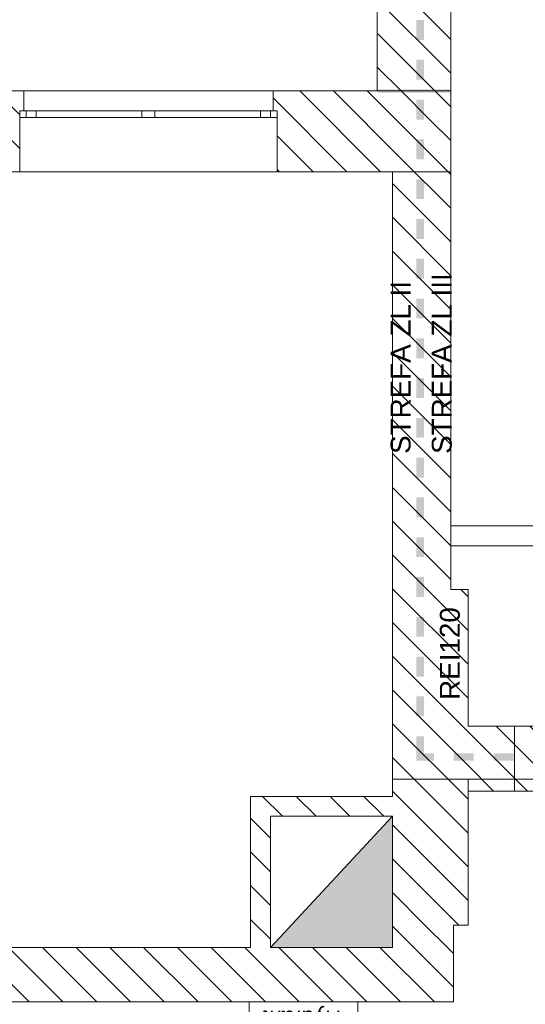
# Model space of a CAD drawing. Header units: millimetres. Extents: x -146116 to 602001, y -318793 to 100489.
# Tile 78 of 100: x 318664 to 322476, y -8807 to -1383. Entities that reach past the tile are written whole.
import ezdxf
from ezdxf.enums import TextEntityAlignment as Align

# ---------------------------------------------------------------- set-up
doc = ezdxf.new("R2010")
doc.units = ezdxf.units.MM
doc.header["$LTSCALE"] = 0.1
doc.header["$MEASUREMENT"] = 0
doc.set_wipeout_variables(frame=1)
doc.linetypes.add('eks Rzut parteru$0$Wipeout_Contour', pattern=[1000, 0, -1000])
for name, color, linetype, lineweight in [('eks Rzut parteru$0$2D - Ogólne_Nr_pióra__38', 8, 'Continuous', 13), ('eks Rzut parteru$0$Nowe_320-W Umeblowanie_Nr_pióra__6', 8, 'Continuous', 13), ('eks Rzut parteru$0$Nowe_830-G Teksty Etykiety_Nr_pióra__38', 8, 'Continuous', 13), ('eks Rzut parteru$0$Nowe_Konstrukcja - Ściany zew_Nr_pióra__6', 8, 'Continuous', 13), ('eks Rzut parteru$0$poziom_1 (1)_4_2D - Ogólne_Nr_pióra__81_Nr_pióra__4', 8, 'Continuous', 18), ('eks Rzut parteru$0$poziom_1 (1)_4_Konstrukcja - Stropy_Nr_pióra__81_Nr_pióra__4', 8, 'Continuous', 18), ('eks Rzut parteru$0$poziom_1 (1)_4_Konstrukcja - Ściany zew_Nr_pióra__107_Nr_pióra__10', 8, 'Continuous', 18), ('eks Rzut parteru$0$poziom_1 (1)_4_Konstrukcja - Ściany zew_Nr_pióra__27_Nr_pióra__7', 8, 'Continuous', 18), ('eks Rzut parteru$0$poziom_1 (1)_4_Okna ArchiCADa_Nr_pióra__101_Nr_pióra__252', 8, 'Continuous', 18), ('eks Rzut parteru$0$poziom_1 (1)_4_Okna ArchiCADa_Nr_pióra__27_Nr_pióra__7', 8, 'Continuous', 18), ('eks Rzut parteru$0$poziom_1 (1)_4_Okna ArchiCADa_Nr_pióra__81_Nr_pióra__4', 8, 'Continuous', 18)]:
    doc.layers.add(name, color=color, linetype=linetype, lineweight=lineweight)
for name, color, linetype in [('eks Rzut parteru$0$Nowe_Konstrukcja - Ściany zew', 8, 'Continuous'), ('eks Rzut parteru$0$poziom_1 (1)_4_2D - Ogólne_Nr_pióra__1', 8, 'Continuous'), ('eks Rzut parteru$0$poziom_1 (1)_4_2D - Ogólne_Nr_pióra__19', 8, 'Continuous'), ('REWIZJA_1', 6, 'Continuous')]:
    doc.layers.add(name, color=color, linetype=linetype)
doc.styles.add('eks Rzut parteru$0$GENERATED_STYLE_1', font='arial.ttf')
doc.styles.add('eks Rzut parteru$0$GENERATED_STYLE_5', font='arial.ttf')
pattern_1 = [(135, (247210.2, -28905.45), (127.2792, 127.2792), [])]

# ---------------------------------------------------------------- blocks, each defined once
blk = doc.blocks.new('*X101')
at = {"layer": 'eks Rzut parteru$0$2D - Ogólne_Nr_pióra__38', "linetype": 'Continuous', "lineweight": 13}
for points in [[(74460.4, -4129.9), (74460.4, -4185.6), (74549.8, -4185.6), (74549.8, -4129.9)], [(74849.8, -4129.9), (74699.8, -4129.9), (74699.8, -4185.6), (74849.8, -4185.6)], [(75149.8, -4129.9), (74999.8, -4129.9), (74999.8, -4185.6), (75149.8, -4185.6)], [(75449.8, -4129.9), (75299.8, -4129.9), (75299.8, -4185.6), (75449.8, -4185.6)], [(75749.8, -4129.9), (75599.8, -4129.9), (75599.8, -4185.6), (75749.8, -4185.6)], [(76049.8, -4129.9), (75899.8, -4129.9), (75899.8, -4185.6), (76049.8, -4185.6)], [(76349.8, -4129.9), (76199.8, -4129.9), (76199.8, -4185.6), (76349.8, -4185.6)], [(76649.8, -4129.9), (76499.8, -4129.9), (76499.8, -4185.6), (76649.8, -4185.6)], [(76949.8, -4129.9), (76799.8, -4129.9), (76799.8, -4185.6), (76949.8, -4185.6)], [(77249.8, -4129.9), (77099.8, -4129.9), (77099.8, -4185.6), (77249.8, -4185.6)], [(77549.8, -4129.9), (77399.8, -4129.9), (77399.8, -4185.6), (77549.8, -4185.6)], [(77849.8, -4129.9), (77699.8, -4129.9), (77699.8, -4185.6), (77849.8, -4185.6)], [(78149.8, -4129.9), (77999.8, -4129.9), (77999.8, -4185.6), (78149.8, -4185.6)], [(78449.8, -4129.9), (78299.8, -4129.9), (78299.8, -4185.6), (78449.8, -4185.6)], [(78749.8, -4129.9), (78599.8, -4129.9), (78599.8, -4185.6), (78749.8, -4185.6)], [(79049.8, -4129.9), (78899.8, -4129.9), (78899.8, -4185.6), (79049.8, -4185.6)], [(79349.8, -4129.9), (79199.8, -4129.9), (79199.8, -4185.6), (79349.8, -4185.6)], [(79649.8, -4129.9), (79499.8, -4129.9), (79499.8, -4185.6), (79649.8, -4185.6)], [(79949.8, -4129.9), (79799.8, -4129.9), (79799.8, -4185.6), (79949.8, -4185.6)], [(80249.8, -4129.9), (80099.8, -4129.9), (80099.8, -4185.6), (80249.8, -4185.6)], [(80549.8, -4129.9), (80399.8, -4129.9), (80399.8, -4185.6), (80549.8, -4185.6)], [(80849.8, -4129.9), (80699.8, -4129.9), (80699.8, -4185.6), (80849.8, -4185.6)]]:
    blk.add_hatch(color=30, dxfattribs=at).paths.add_polyline_path(points)
blk = doc.blocks.new('*X100')
at = {"layer": 'eks Rzut parteru$0$2D - Ogólne_Nr_pióra__38', "linetype": 'Continuous', "lineweight": 13}
for points in [[(80850, 746), (80828.5, 746), (80828.5, 596), (80850, 596)], [(80850, 746), (80850, 595.9), (80884.2, 595.9), (80884.2, 746)], [(80850, 446), (80828.5, 446), (80828.5, 296), (80850, 296)], [(80850, 445.9), (80850, 296), (80884.2, 296), (80884.2, 445.9)], [(80850, 146), (80828.5, 146), (80828.5, -4), (80850, -4)], [(80850, 146), (80850, -4), (80884.2, -4), (80884.2, 146)], [(80850, -154), (80828.5, -154), (80828.5, -304), (80850, -304)], [(80850, -154.1), (80850, -304.1), (80884.2, -304.1), (80884.2, -154.1)], [(80850, -454), (80828.5, -454), (80828.5, -604), (80850, -604)], [(80850, -454), (80850, -604), (80884.2, -604), (80884.2, -454)], [(80850, -754), (80828.5, -754), (80828.5, -904), (80850, -904)], [(80850, -754), (80850, -904.1), (80884.2, -904.1), (80884.2, -754)], [(80850, -1054), (80828.5, -1054), (80828.5, -1204), (80850, -1204)], [(80850, -1054.1), (80850, -1204), (80884.2, -1204), (80884.2, -1054.1)], [(80850, -1354), (80828.5, -1354), (80828.5, -1504), (80850, -1504)], [(80850, -1354), (80850, -1504), (80884.2, -1504), (80884.2, -1354)], [(80850, -1654), (80828.5, -1654), (80828.5, -1804), (80850, -1804)], [(80850, -1654.1), (80850, -1804.1), (80884.2, -1804.1), (80884.2, -1654.1)], [(80850.1, -1954), (80828.5, -1954), (80828.5, -2104), (80850.1, -2104)], [(80850.1, -1954), (80850.1, -2104), (80884.2, -2104), (80884.2, -1954)], [(80850.1, -2254), (80828.5, -2254), (80828.5, -2404), (80850.1, -2404)], [(80850.1, -2254), (80850.1, -2404.1), (80884.2, -2404.1), (80884.2, -2254)], [(80850.1, -2554), (80828.5, -2554), (80828.5, -2704), (80850.1, -2704)], [(80850.1, -2554.1), (80850.1, -2704), (80884.2, -2704), (80884.2, -2554.1)], [(80850.1, -2854), (80828.5, -2854), (80828.5, -3004), (80850.1, -3004)], [(80850.1, -2854), (80850.1, -3004.1), (80884.2, -3004.1), (80884.2, -2854)], [(80850.1, -3154), (80828.5, -3154), (80828.5, -3304), (80850.1, -3304)], [(80850.1, -3154.1), (80850.1, -3304.1), (80884.2, -3304.1), (80884.2, -3154.1)], [(80850.1, -3454), (80828.5, -3454), (80828.5, -3604), (80850.1, -3604)], [(80850.1, -3454), (80850.1, -3604), (80884.2, -3604), (80884.2, -3454)], [(80850.1, -3754), (80828.5, -3754), (80828.5, -3904), (80850.1, -3904)], [(80850.1, -3754.1), (80850.1, -3904.1), (80884.2, -3904.1), (80884.2, -3754.1)], [(80850.1, -4054), (80828.5, -4054), (80828.5, -4185.6), (80850.1, -4185.6)], [(80850.1, -4054.1), (80850.1, -4185.6), (80884.2, -4185.6), (80884.2, -4054.1)]]:
    blk.add_hatch(color=30, dxfattribs=at).paths.add_polyline_path(points)
blk = doc.blocks.new('eks Rzut parteru$0$Skrzynka P-Poż 21')
at = {"layer": 'eks Rzut parteru$0$Nowe_320-W Umeblowanie_Nr_pióra__6', "color": 5, "linetype": 'Continuous', "lineweight": 13}
for p, q in [((860, 250), (40, 250)), ((40, 250), (40, 40)), ((860, 40), (860, 250)), ((900, 40), (0, 40)), ((0, 40), (0, 20)), ((0, 20), (900, 20)), ((40, 40), (860, 40)), ((860, 20), (40, 20)), ((40, 20), (40, 0)), ((40, 0), (860, 0)), ((860, 0), (860, 20)), ((900, 20), (900, 40))]:
    blk.add_line(p, q, dxfattribs=at)
at = {"layer": 'eks Rzut parteru$0$Nowe_320-W Umeblowanie_Nr_pióra__6', "color": 5, "linetype": 'Continuous', "lineweight": 13, "style": 'eks Rzut parteru$0$GENERATED_STYLE_1'}
blk.add_attdef('txt', text='', height=120, rotation=180, dxfattribs=at).set_placement((450, 114.6), align=Align.MIDDLE_CENTER)
blk = doc.blocks.new('eks Rzut parteru')
at = {"layer": 'eks Rzut parteru$0$poziom_1 (1)_4_2D - Ogólne_Nr_pióra__1', "linetype": 'Continuous', "lineweight": 0}
blk.add_hatch(color=256, dxfattribs=at).paths.add_polyline_path([(231605.2, -18575.5), (232525.2, -18575.5), (232525.2, -17585.5)])
at = {"layer": 'eks Rzut parteru$0$poziom_1 (1)_4_2D - Ogólne_Nr_pióra__19', "linetype": 'Continuous', "lineweight": 0}
blk.add_hatch(color=256, dxfattribs=at).paths.add_polyline_path([(232961.2, -12129.1), (232961.2, -12102.9), (232413.2, -12102.9), (232413.2, -12129.1)])
at = {"layer": 'eks Rzut parteru$0$poziom_1 (1)_4_Konstrukcja - Ściany zew_Nr_pióra__107_Nr_pióra__10', "linetype": 'Continuous', "lineweight": 18}
h = blk.add_hatch(dxfattribs=at)
h.set_pattern_fill('BLOCZKI_CERAMICZNE_0004', color=256, angle=270, style=0, pattern_type=2)
h.set_pattern_definition(pattern_1)
h.paths.add_polyline_path([(232965.2, -12115.5), (232965.2, -10965.5), (232410.2, -10485.5), (232410.2, -12115.5)])
h = blk.add_hatch(dxfattribs=at)
h.set_pattern_fill('BLOCZKI_CERAMICZNE_0004', color=256, angle=270, style=0, pattern_type=2)
h.set_pattern_definition(pattern_1)
h.paths.add_polyline_path([(229155.2, -12725.5), (229715.2, -12725.5), (229715.2, -12265.5), (229745.2, -12265.5), (229745.2, -12115.5), (229125.2, -12115.5), (229125.2, -12265.5), (229155.2, -12265.5)])
h = blk.add_hatch(dxfattribs=at)
h.set_pattern_fill('BLOCZKI_CERAMICZNE_0004', color=256, angle=270, style=0, pattern_type=2)
h.set_pattern_definition(pattern_1)
h.paths.add_polyline_path([(231655.2, -12725.5), (232525.2, -12725.5), (232965.2, -12115.5), (231625.2, -12115.5), (231625.2, -12265.5), (231655.2, -12265.5)])
h = blk.add_hatch(dxfattribs=at)
h.set_pattern_fill('BLOCZKI_CERAMICZNE_0004', color=256, angle=270, style=0, pattern_type=2)
h.set_pattern_definition(pattern_1)
h.paths.add_polyline_path([(233095.2, -18405.5), (233095.2, -15875.5), (232525.2, -15875.5), (232525.2, -18405.5)])
h = blk.add_hatch(dxfattribs=at)
h.set_pattern_fill('BLOCZKI_CERAMICZNE_0004', color=256, angle=270, style=0, pattern_type=2)
h.set_pattern_definition(pattern_1)
h.paths.add_polyline_path([(233095.2, -17395.5), (233445.2, -17395.5), (233445.2, -16905.5), (233095.2, -16905.5)])
h = blk.add_hatch(dxfattribs=at)
h.set_pattern_fill('BLOCZKI_CERAMICZNE_0004', color=256, angle=270, style=0, pattern_type=2)
h.set_pattern_definition(pattern_1)
h.paths.add_polyline_path([(235375.2, -16905.5), (233445.2, -16905.5), (233445.2, -17395.5), (235375.2, -17395.5)])
h = blk.add_hatch(dxfattribs=at)
h.set_pattern_fill('BLOCZKI_CERAMICZNE_0004', color=256, angle=270, style=0, pattern_type=2)
h.set_pattern_definition(pattern_1)
h.paths.add_polyline_path([(231605.2, -18575.5), (231605.2, -17585.5), (231455.2, -17435.5), (231455.2, -18575.5)])
h = blk.add_hatch(dxfattribs=at)
h.set_pattern_fill('BLOCZKI_CERAMICZNE_0004', color=256, angle=270, style=0, pattern_type=2)
h.set_pattern_definition(pattern_1)
h.paths.add_polyline_path([(231605.2, -17585.5), (232525.2, -17585.5), (232525.2, -17435.5), (231455.2, -17435.5)])
h = blk.add_hatch(dxfattribs=at)
h.set_pattern_fill('BLOCZKI_CERAMICZNE_0004', color=256, angle=270, style=0, pattern_type=2)
h.set_pattern_definition(pattern_1)
h.paths.add_polyline_path([(232985.2, -18575.5), (232985.2, -18405.5), (232525.2, -18405.5), (232525.2, -18575.5)])
h = blk.add_hatch(dxfattribs=at)
h.set_pattern_fill('BLOCZKI_CERAMICZNE_0004', color=256, angle=270, style=0, pattern_type=2)
h.set_pattern_definition(pattern_1)
h.paths.add_polyline_path([(228665.2, -18985.5), (232985.2, -18985.5), (232985.2, -18575.5), (228665.2, -18575.5)])
at = {"layer": 'eks Rzut parteru$0$poziom_1 (1)_4_2D - Ogólne_Nr_pióra__81_Nr_pióra__4', "linetype": 'Continuous', "lineweight": 18, "flags": 128}
blk.add_lwpolyline([(231605.2, -18575.5), (232525.2, -18575.5), (232525.2, -17585.5)], close=True, dxfattribs=at)
at = {"layer": 'eks Rzut parteru$0$poziom_1 (1)_4_Konstrukcja - Ściany zew_Nr_pióra__27_Nr_pióra__7', "linetype": 'Continuous', "lineweight": 18}
for p, q in [((229745.2, -12115.5), (229745.2, -12265.5)), ((231625.2, -12115.5), (231625.2, -12265.5)), ((229715.2, -12265.5), (229715.2, -12725.5)), ((229745.2, -12265.5), (229715.2, -12265.5)), ((231625.2, -12265.5), (231655.2, -12265.5)), ((231655.2, -12265.5), (231655.2, -12725.5)), ((232525.2, -12725.5), (232525.2, -17435.5)), ((235375.2, -16905.5), (233095.2, -16905.5)), ((232525.2, -17585.5), (232525.2, -18575.5))]:
    blk.add_line(p, q, dxfattribs=at)
at = {"layer": 'eks Rzut parteru$0$poziom_1 (1)_4_Konstrukcja - Ściany zew_Nr_pióra__27_Nr_pióra__7', "linetype": 'Continuous', "lineweight": 18, "flags": 128}
for points in [[(232410.2, -10485.5), (232410.2, -12115.5)], [(229745.2, -12115.5), (229125.2, -12115.5)], [(232965.2, -12115.5), (231625.2, -12115.5)], [(231655.2, -12725.5), (232525.2, -12725.5)], [(233095.2, -15875.5), (232965.2, -15875.5)], [(233095.2, -16905.5), (233095.2, -15875.5)], [(233445.2, -17395.5), (233445.2, -16905.5)], [(233095.2, -18405.5), (233095.2, -17305.5)], [(231455.2, -17435.5), (231455.2, -18575.5)], [(232525.2, -17435.5), (231455.2, -17435.5)], [(233095.2, -17395.5), (235375.2, -17395.5)], [(231605.2, -18575.5), (231605.2, -17585.5)], [(231605.2, -17585.5), (232525.2, -17585.5)], [(232985.2, -18985.5), (232985.2, -18405.5)], [(232985.2, -18405.5), (233095.2, -18405.5)], [(231455.2, -18575.5), (228665.2, -18575.5)], [(232525.2, -18575.5), (231605.2, -18575.5)], [(228665.2, -18985.5), (232985.2, -18985.5)]]:
    blk.add_lwpolyline(points, dxfattribs=at)
at = {"layer": 'eks Rzut parteru$0$poziom_1 (1)_4_Okna ArchiCADa_Nr_pióra__101_Nr_pióra__252', "linetype": 'Continuous', "lineweight": 18}
for p, q in [((229715.2, -12265.5), (229840.2, -12265.5)), ((229840.2, -12315.5), (229715.2, -12315.5)), ((229840.2, -12265.5), (229840.2, -12315.5)), ((230635.2, -12315.5), (230635.2, -12265.5)), ((230635.2, -12265.5), (230735.2, -12265.5)), ((230735.2, -12315.5), (230635.2, -12315.5)), ((230735.2, -12265.5), (230735.2, -12315.5)), ((231530.2, -12315.5), (231530.2, -12265.5)), ((231530.2, -12265.5), (231655.2, -12265.5)), ((231655.2, -12315.5), (231530.2, -12315.5))]:
    blk.add_line(p, q, dxfattribs=at)
at = {"layer": 'eks Rzut parteru$0$poziom_1 (1)_4_Okna ArchiCADa_Nr_pióra__27_Nr_pióra__7', "linetype": 'Continuous', "lineweight": 18}
for p, q in [((229715.2, -12265.5), (229715.2, -12315.5)), ((229745.2, -12265.5), (229715.2, -12265.5)), ((231625.2, -12265.5), (231655.2, -12265.5)), ((231655.2, -12265.5), (231655.2, -12315.5))]:
    blk.add_line(p, q, dxfattribs=at)
at = {"layer": 'eks Rzut parteru$0$poziom_1 (1)_4_Okna ArchiCADa_Nr_pióra__81_Nr_pióra__4', "linetype": 'Continuous', "lineweight": 18}
for p, q in [((231625.2, -12115.5), (229745.2, -12115.5)), ((229765.2, -12265.5), (229765.2, -12315.5)), ((229840.2, -12265.5), (230635.2, -12265.5)), ((230635.2, -12315.5), (229840.2, -12315.5)), ((230735.2, -12265.5), (231530.2, -12265.5)), ((231530.2, -12315.5), (230735.2, -12315.5)), ((231605.2, -12265.5), (231605.2, -12315.5)), ((231655.2, -12725.5), (229715.2, -12725.5))]:
    blk.add_line(p, q, dxfattribs=at)
at = {"layer": 'eks Rzut parteru$0$2D - Ogólne_Nr_pióra__38', "linetype": 'Continuous', "lineweight": 13, "rotation": 270}
for name in ['*X101', '*X100']:
    blk.add_blockref(name, (236892.3, 63718.5), dxfattribs=at)
at = {"layer": 'eks Rzut parteru$0$Nowe_320-W Umeblowanie_Nr_pióra__6', "linetype": 'Continuous', "lineweight": 13}
ref = blk.add_blockref('eks Rzut parteru$0$Skrzynka P-Poż 21', (232305.2, -19235.5), dxfattribs=dict(at, xscale=-1, zscale=1000))
ref.add_attrib('txt', 'Hydrant', dxfattribs={"color": 5, "linetype": 'Continuous', "lineweight": 13, "height": 120, "rotation": 180, "style": 'eks Rzut parteru$0$GENERATED_STYLE_1'}).set_placement((231844.8, -19110.5), align=Align.MIDDLE_CENTER)
at = {"layer": 'eks Rzut parteru$0$Nowe_830-G Teksty Etykiety_Nr_pióra__38', "linetype": 'Continuous', "lineweight": 13, "style": 'eks Rzut parteru$0$GENERATED_STYLE_5'}
for s, p in [('STREFA ZL III', (232972.4, -14852.9)), ('STREFA ZL II', (232661.8, -14852.9)), ('REI120', (233033, -16707.4))]:
    blk.add_text(s, height=150, rotation=90, dxfattribs=at).set_placement(p)
at = {"linetype": 'eks Rzut parteru$0$Wipeout_Contour', "lineweight": 0, "ltscale": 316691.058735}
blk.add_wipeout([(235785.2, -15395.5), (232965.2, -15395.5), (232965.2, -15408), (235785.2, -15408)], dxfattribs=at).dxf.layer = 'eks Rzut parteru$0$Nowe_Konstrukcja - Ściany zew'
at = {"linetype": 'eks Rzut parteru$0$Wipeout_Contour', "lineweight": 0, "ltscale": 317240.694317}
blk.add_wipeout([(232965.2, -15545.5), (235785.2, -15545.5), (235785.2, -15533), (232965.2, -15533)], dxfattribs=at).dxf.layer = 'eks Rzut parteru$0$Nowe_Konstrukcja - Ściany zew'
at = {"linetype": 'eks Rzut parteru$0$Wipeout_Contour', "lineweight": 0, "ltscale": 316741.025554}
blk.add_wipeout([(235785.2, -15408), (232965.2, -15408), (232965.2, -15420.5), (235785.2, -15420.5)], dxfattribs=at).dxf.layer = 'eks Rzut parteru$0$Nowe_Konstrukcja - Ściany zew'
at = {"linetype": 'eks Rzut parteru$0$Wipeout_Contour', "lineweight": 0, "ltscale": 317190.727394}
blk.add_wipeout([(232965.2, -15533), (235785.2, -15533), (235785.2, -15520.5), (232965.2, -15520.5)], dxfattribs=at).dxf.layer = 'eks Rzut parteru$0$Nowe_Konstrukcja - Ściany zew'
at = {"linetype": 'eks Rzut parteru$0$Wipeout_Contour', "lineweight": 0, "ltscale": 316965.876486}
blk.add_wipeout([(235785.2, -15420.5), (232965.2, -15420.5), (232965.2, -15520.5), (235785.2, -15520.5)], dxfattribs=at).dxf.layer = 'eks Rzut parteru$0$Nowe_Konstrukcja - Ściany zew'
at = {"layer": 'eks Rzut parteru$0$poziom_1 (1)_4_Konstrukcja - Ściany zew_Nr_pióra__107_Nr_pióra__10', "linetype": 'Continuous', "lineweight": 18}
h = blk.add_hatch(dxfattribs=at)
h.set_pattern_fill('BLOCZKI_CERAMICZNE_0004', color=256, angle=270, style=0, pattern_type=2)
h.set_pattern_definition(pattern_1)
h.paths.add_polyline_path([(232965.2, -15875.5), (232965.2, -12115.5), (232525.2, -12725.5), (232525.2, -15875.5)])
at = {"layer": 'eks Rzut parteru$0$Nowe_Konstrukcja - Ściany zew_Nr_pióra__6', "linetype": 'Continuous', "lineweight": 13}
blk.add_line((232965.2, -15395.5), (232965.2, -15545.5), dxfattribs=at)
at = {"layer": 'eks Rzut parteru$0$Nowe_Konstrukcja - Ściany zew_Nr_pióra__6', "linetype": 'Continuous', "lineweight": 13, "flags": 128}
for points in [[(235785.2, -15395.5), (232965.2, -15395.5)], [(232965.2, -15545.5), (235785.2, -15545.5)]]:
    blk.add_lwpolyline(points, dxfattribs=at)
at = {"layer": 'eks Rzut parteru$0$poziom_1 (1)_4_Konstrukcja - Stropy_Nr_pióra__81_Nr_pióra__4', "linetype": 'Continuous', "lineweight": 18, "flags": 128}
for points in [[(232525.2, -12725.5), (232965.2, -12725.5), (232965.2, -10960.7), (241125.2, -10950.8), (241125.2, -10965.5), (241425.2, -10965.5), (241425.2, -14175.5), (241125.2, -14175.5), (241125.2, -16865.5)], [(240975.2, -16865.5), (240975.2, -18970.5), (243180.2, -18970.5), (243180.2, -22335.5), (246600.2, -22335.5), (246600.2, -28295.5), (214995.2, -28295.5), (214995.2, -22335.5), (215105.2, -22335.5), (215105.2, -18575.5), (212285.2, -18575.5), (212285.2, -12725.5), (232525.2, -12725.5), (232525.2, -17305.5), (240975.2, -17305.5)]]:
    blk.add_lwpolyline(points, dxfattribs=at)
at = {"layer": 'eks Rzut parteru$0$poziom_1 (1)_4_Konstrukcja - Ściany zew_Nr_pióra__27_Nr_pióra__7', "linetype": 'Continuous', "lineweight": 18, "flags": 128}
blk.add_lwpolyline([(232965.2, -15875.5), (232965.2, -10965.5)], dxfattribs=at)

msp = doc.modelspace()

# ---------------------------------------------------------------- block references
at = {"layer": 'REWIZJA_1'}
msp.add_blockref('eks Rzut parteru', (88948.8, 10195.8), dxfattribs=at)

doc.saveas('drawing.dxf')
